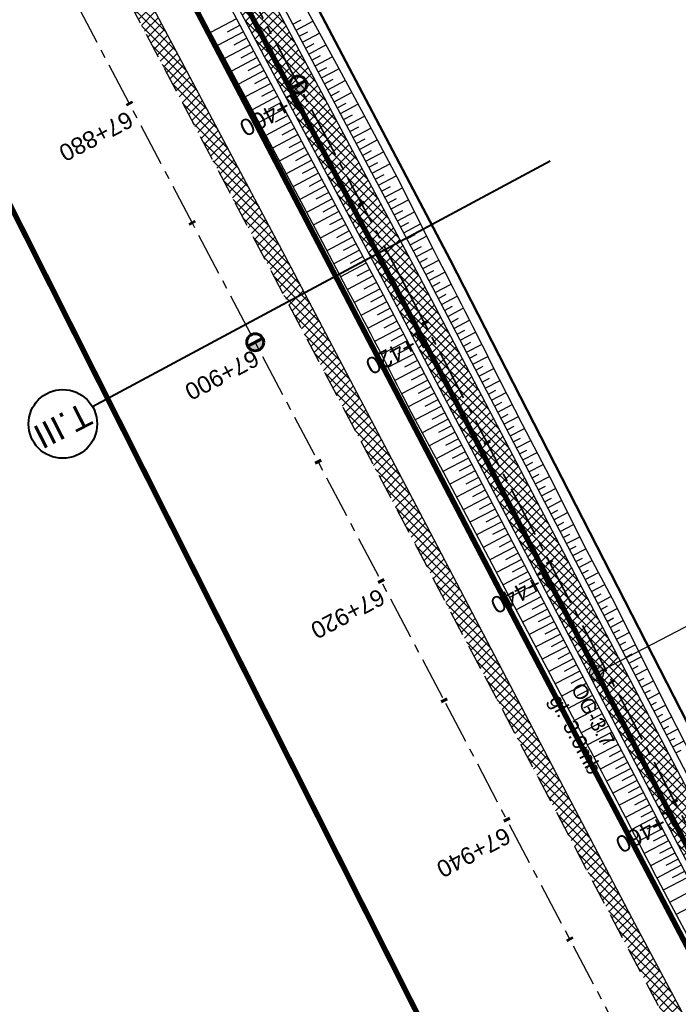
# Model space of a CAD drawing. Header units: metres. Extents: x 7529615 to 7533751, y 5721195 to 5727898.
# Tile 106 of 138: x 7530351 to 7530400, y 5726493 to 5726566. Entities that reach past the tile are written whole.
import ezdxf
from ezdxf.enums import TextEntityAlignment as Align

# ---------------------------------------------------------------- set-up
doc = ezdxf.new("R2010")
doc.units = ezdxf.units.M
for name, pattern in [('CENTER', [50.8, 31.75, -6.35, 6.35, -6.35]), ('CENTER2', [28.575, 19.05, -3.175, 3.175, -3.175]), ('HIDDEN', [9.525, 6.35, -3.175])]:
    doc.linetypes.add(name, pattern=pattern)
for name, color, linetype in [('C-DROGI-SYTUACJA-ETYKIETY', 7, 'Continuous'), ('D-hatch-pobocza', 131, 'Continuous'), ('D-otw-geotechniczne', 4, 'Continuous'), ('D-pobocza', 60, 'Continuous'), ('D-rowy', 160, 'Continuous'), ('D-skarpa', 2, 'Continuous'), ('D-skarpa-kreskowanie', 2, 'Continuous')]:
    doc.layers.add(name, color=color, linetype=linetype)
for name, color, linetype, lineweight, true_color in [('D-hatch-ciag-pieszo-rowerowy', 7, 'Continuous', 13, 0xff9f80), ('D-linia-podzialowa-ZRID', 7, 'Continuous', 50, 0x40ff00), ('D-typowe', 7, 'Continuous', 40, 0x0061c2)]:
    doc.layers.add(name, color=color, linetype=linetype, lineweight=lineweight, true_color=true_color)
for name, color, linetype, lineweight in [('D-krawędzie', 3, 'Continuous', 30), ('D-obrzeża', 2, 'Continuous', 30), ('D-otw-geotechniczne-opis', 7, 'Continuous', 30), ('D-oś', 2, 'CENTER', 30), ('D-pas-drogowy', 7, 'HIDDEN', 50)]:
    doc.layers.add(name, color=color, linetype=linetype, lineweight=lineweight)
doc.layers.add('poprzeczki', color=7, linetype='Continuous', true_color=0x0000c7)
doc.styles.add('ARIAL', font='arial.ttf', dxfattribs={"height": 1})
doc.styles.get("Standard").update_dxf_attribs({"font": 'arial.ttf'})
pattern_1 = [(45, (0, 0), (-0.33675960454, 0.33675960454), []), (135, (0, 0), (-0.33675960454, -0.33675960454), [])]

# ---------------------------------------------------------------- blocks, each defined once
blk = doc.blocks.new('kilometraz')
at = {"linetype": 'ByBlock', "lineweight": -2}
blk.add_hatch(color=0, dxfattribs=at).paths.add_polyline_path([(0, -0.28125, 0.41421356), (0.28125, 0, 0.41421356), (0, 0.28125)])
at = {"color": 0, "linetype": 'ByBlock', "lineweight": -2}
blk.add_line((0, 0.28125), (0, -0.28125), dxfattribs=at)
blk.add_circle((0, 0), 0.28125, dxfattribs=at)
blk = doc.blocks.new('AeccTickLine')
at = {"color": 0, "linetype": 'ByBlock', "lineweight": -2}
blk.add_line((0, 1), (0, -1), dxfattribs=at)
blk = doc.blocks.new('otwor')
at = {"layer": 'D-otw-geotechniczne', "lineweight": 25}
h = blk.add_hatch(color=256, dxfattribs=at)
edge = h.paths.add_edge_path()
edge.add_arc((0, 0), 1.16, 0, 360)
blk.add_circle((0, 0), 1.16, dxfattribs=at)

msp = doc.modelspace()

# ---------------------------------------------------------------- hatches: boundary and pattern name
at = {"layer": 'D-hatch-ciag-pieszo-rowerowy'}
h = msp.add_hatch(dxfattribs=at)
h.set_pattern_fill('ANSI37', color=256, scale=0.15, style=0)
h.set_pattern_definition(pattern_1)
h.paths.add_polyline_path([(7530324.387, 5726654.066), (7530322.193, 5726652.869), (7530338.815, 5726621.306), (7530355.736, 5726588.901), (7530368.841, 5726564.244), (7530371.746, 5726564.106), (7530357.948, 5726590.066), (7530341.029, 5726622.467)])
h = msp.add_hatch(dxfattribs=at)
h.set_pattern_fill('ANSI37', color=256, scale=0.15, style=0)
h.set_pattern_definition(pattern_1)
h.paths.add_polyline_path([(7530404.057, 5726502.584), (7530380.911, 5726546.861), (7530371.746, 5726564.106), (7530368.841, 5726564.244), (7530378.7, 5726545.696), (7530401.842, 5726501.425), (7530423.333, 5726460.444), (7530443.712, 5726421.565), (7530466.681, 5726377.574), (7530482.337, 5726347.963), (7530485.291, 5726347.724), (7530468.894, 5726378.737), (7530445.927, 5726422.724), (7530425.547, 5726461.605)])
at = {"layer": 'D-hatch-pobocza'}
h = msp.add_hatch(dxfattribs=at)
h.set_pattern_fill('ANSI37', color=256, scale=0.15, style=0)
h.set_pattern_definition(pattern_1)
h.paths.add_polyline_path([(7530484.05, 5726334.34), (7530471.92, 5726357.11), (7530458.95, 5726381.07), (7530447.57, 5726403.23), (7530435.55, 5726425.46), (7530424.34, 5726446.96), (7530408.22, 5726477.68), (7530396.72, 5726499.26), (7530381.74, 5726527.87), (7530371.44, 5726547.5), (7530359.58, 5726569.81), (7530349.42, 5726588.72), (7530332.29, 5726621.37), (7530323.72, 5726638.05), (7530306.54, 5726670.82), (7530298.56, 5726686.33), (7530287.26, 5726707.54), (7530284.291, 5726713.261), (7530282.67, 5726712.404), (7530284.501, 5726708.94), (7530291.376, 5726695.94), (7530296.046, 5726687.107), (7530304.464, 5726671.187), (7530316.604, 5726648.181), (7530333.058, 5726617.014), (7530350.004, 5726585.006), (7530367.258, 5726552.316), (7530385.763, 5726517.235), (7530404.054, 5726482.546), (7530421.087, 5726450.182), (7530442.442, 5726409.661), (7530463.421, 5726369.85), (7530489.269, 5726320.828), (7530506.412, 5726288.291), (7530524.315, 5726254.784), (7530540.549, 5726224.891), (7530548.273, 5726210.669), (7530551.697, 5726207.035), (7530543.21, 5726222.9), (7530538.34, 5726232.11), (7530533.7, 5726240.35), (7530511.95, 5726280.97), (7530499.24, 5726305.31)])

# ---------------------------------------------------------------- linework, layer by layer
at = {"layer": 'D-krawędzie', "linetype": 'HIDDEN', "ltscale": 0.3}
msp.add_lwpolyline([(7530333.058, 5726617.014), (7530350.004, 5726585.006), (7530367.258, 5726552.316), (7530385.763, 5726517.235), (7530404.054, 5726482.546), (7530421.087, 5726450.182), (7530442.442, 5726409.661), (7530463.421, 5726369.85), (7530489.269, 5726320.828), (7530506.412, 5726288.291), (7530524.315, 5726254.784), (7530540.549, 5726224.891), (7530548.24, 5726210.73)], dxfattribs=at)
at = {"layer": 'D-linia-podzialowa-ZRID', "color": 12, "ltscale": 15, "true_color": 0xc70000}
msp.add_lwpolyline([(7530343.244, 5726623.649), (7530360.23, 5726591.747), (7530383.209, 5726548.059), (7530406.018, 5726503.606), (7530427.465, 5726462.62), (7530447.928, 5726424.388), (7530471.127, 5726379.921), (7530490.501, 5726343.033), (7530509.499, 5726306.733), (7530529.89, 5726267.244), (7530543.852, 5726238.99), (7530554.809, 5726218.944), (7530559.027, 5726212.223), (7530563.061, 5726206.41), (7530566.934, 5726200.464), (7530569.771, 5726194.902), (7530571.473, 5726191.282), (7530572.839, 5726188.025), (7530575.295, 5726182.035), (7530579.737, 5726173.306), (7530583.3, 5726167.41), (7530583.3, 5726167.41), (7530583.3, 5726167.41)], dxfattribs=at)
at = {"layer": 'D-obrzeża'}
for points in [[(7530341.029, 5726622.467), (7530357.948, 5726590.066), (7530380.911, 5726546.861), (7530404.057, 5726502.584), (7530425.547, 5726461.605), (7530445.927, 5726422.724), (7530468.894, 5726378.737), (7530488.366, 5726341.909), (7530507.524, 5726305.704), (7530528.099, 5726266.319), (7530543.028, 5726237.223), (7530553.837, 5726217.27, 0.020438), (7530555.511, 5726214.462), (7530563.158, 5726202.745, -0.024166), (7530565.111, 5726199.411), (7530568.325, 5726193.262, -0.021495), (7530570.15, 5726189.371), (7530573.016, 5726182.508, 0.022535), (7530574.938, 5726178.434), (7530582.467, 5726164.173, 0.144123), (7530586.407, 5726160.127), (7530591.402, 5726157.316, -0.143266), (7530593.364, 5726155.308), (7530594.228, 5726153.684)], [(7530338.815, 5726621.306), (7530355.736, 5726588.901), (7530378.7, 5726545.696), (7530401.842, 5726501.425), (7530423.333, 5726460.444), (7530443.712, 5726421.565), (7530466.681, 5726377.574), (7530486.156, 5726340.739), (7530505.312, 5726304.54), (7530525.878, 5726265.169), (7530540.816, 5726236.057), (7530551.688, 5726215.99, 0.020438), (7530553.361, 5726213.182), (7530560.998, 5726201.48, -0.024166), (7530562.951, 5726198.146), (7530566.06, 5726192.199, -0.021495), (7530567.884, 5726188.309), (7530570.753, 5726181.44, 0.022535), (7530572.675, 5726177.366), (7530580.714, 5726162.138, 0.101584), (7530584.546, 5726157.479), (7530584.686, 5726157.365, -0.100735), (7530588.495, 5726152.75), (7530588.874, 5726152.037)]]:
    msp.add_lwpolyline(points, format="xyb", dxfattribs=at)
at = {"layer": 'D-otw-geotechniczne-opis', "linetype": 'Continuous'}
msp.add_line((7530394.072, 5726517.432), (7530420.659, 5726531.329), dxfattribs=at)
at = {"layer": 'D-oś', "ltscale": 0.1}
msp.add_lwpolyline([(7530594.845, 5726110.895), (7530540.21, 5726214.45), (7530503.32, 5726286.651), (7530486.173, 5726319.196), (7530460.325, 5726368.218), (7530439.346, 5726408.03), (7530417.989, 5726448.552), (7530400.958, 5726480.914), (7530382.667, 5726515.602), (7530364.162, 5726550.682), (7530346.91, 5726583.371), (7530329.964, 5726615.378), (7530313.508, 5726646.548)], dxfattribs=at)
at = {"layer": 'D-oś', "linetype": 'CENTER2', "lineweight": 35, "ltscale": 0.2}
msp.add_lwpolyline([(7530339.922, 5726621.886), (7530356.842, 5726589.483), (7530379.806, 5726546.279), (7530402.949, 5726502.005), (7530424.44, 5726461.025), (7530444.82, 5726422.144), (7530467.787, 5726378.156), (7530487.261, 5726341.324)], dxfattribs=at)
at = {"layer": 'D-pas-drogowy', "ltscale": 0.2, "flags": 128}
msp.add_lwpolyline([(7531633.019, 5724182.834, 0.4, 0.4, 0), (7531617.559, 5724211.608, 0.4, 0.4, 0), (7531566.784, 5724302.736, 0.4, 0.4, 0), (7531538.419, 5724356.47, 0.4, 0.4, 0), (7531526.32, 5724379.39, 0.4, 0.4, 0), (7531516.102, 5724393.607, 0.4, 0.4, 0.001485), (7531513.78, 5724396.838, 0.4, 0.4, 0), (7531501.87, 5724413.41, 0.4, 0.4, 0), (7531474.926, 5724464.508, 0.4, 0.4, 0), (7531446.2, 5724518.992, 0.4, 0.4, 0), (7531424.962, 5724559.262, 0.4, 0.4, 0), (7531398.444, 5724609.566, 0.4, 0.4, 0), (7531379.647, 5724645.216, 0.4, 0.4, 0), (7531365.23, 5724672.56, 0.4, 0.4, 0), (7531341.306, 5724717.915, 0.4, 0.4, 0), (7531312.9, 5724771.789, 0.4, 0.4, 0), (7531292.591, 5724810.307, 0.4, 0.4, 0), (7531259.392, 5724873.271, 0.4, 0.4, 0), (7531233.74, 5724921.923, 0.4, 0.4, 0), (7531203.073, 5724980.092, 0.4, 0.4, 0), (7531173.471, 5725036.225, 0.4, 0.4, 0), (7531168.27, 5725046.09, 0.4, 0.4, 0), (7531172.29, 5725062.58, 0.4, 0.4, 0), (7531166.31, 5725074.58, 0.4, 0.4, 0), (7531150.32, 5725079.6, 0.4, 0.4, 0), (7531141.5, 5725096.43, 0.4, 0.4, 0), (7531109.312, 5725157.814, 0.4, 0.4, 0), (7531086.641, 5725201.048, 0.4, 0.4, 0), (7531059.198, 5725253.384, 0.4, 0.4, 0), (7531028.207, 5725312.489, 0.4, 0.4, 0), (7530999.105, 5725367.99, 0.4, 0.4, 0), (7530956.248, 5725449.725, 0.4, 0.4, 0), (7530924.398, 5725510.464, 0.4, 0.4, 0), (7530897.51, 5725561.74, 0.4, 0.4, 0), (7530894.46, 5725566.14, 0.4, 0.4, 0), (7530892.16, 5725570.49, 0.4, 0.4, 0), (7530869.363, 5725613.307, 0.4, 0.4, 0), (7530861.694, 5725627.705, 0.4, 0.4, 0), (7530852.74, 5725644.52, 0.4, 0.4, 0), (7530831.51, 5725684.2, 0.4, 0.4, 0), (7530811.13, 5725722.52, 0.4, 0.4, 0), (7530792.348, 5725757.941, 0.4, 0.4, 0), (7530768.03, 5725803.8, 0.4, 0.4, 0), (7530748.769, 5725840.179, 0.4, 0.4, 0), (7530727.7, 5725879.97, 0.4, 0.4, 0), (7530712.098, 5725909.545, 0.4, 0.4, 0), (7530693.644, 5725944.645, 0.4, 0.4, 0), (7530665.702, 5725997.539, 0.4, 0.4, 0), (7530641.76, 5726042.88, 0.4, 0.4, 0), (7530616.5, 5726091.48, 0.4, 0.4, 0), (7530604.628, 5726114.32, 0.4, 0.4, -0.007763), (7530602.5, 5726118.43, 0.4, 0.4, 0), (7530603.992, 5726123.395, 0.4, 0.4, 0), (7530606.53, 5726131.84, 0.4, 0.4, 0), (7530603.27, 5726136.83, 0.4, 0.4, 0), (7530593.776, 5726151.369, 0.4, 0.4, 0), (7530590.203, 5726156.84, 0.4, 0.4, 0), (7530583.3, 5726167.41, 0.4, 0.4, 0), (7530580.578, 5726170.428, 0.4, 0.4, 0), (7530575.85, 5726175.67, 0.4, 0.4, 0), (7530569.01, 5726186.66, 0.4, 0.4, 0), (7530562.555, 5726199.189, 0.4, 0.4, 0), (7530555.67, 5726211.39, 0.4, 0.4, 0), (7530548.29, 5726224.23, 0.4, 0.4, 0), (7530540.58, 5726237.71, 0.4, 0.4, 0), (7530532.68, 5726252.65, 0.4, 0.4, 0), (7530524.06, 5726269.35, 0.4, 0.4, 0), (7530502.82, 5726309.91, 0.4, 0.4, 0), (7530488.83, 5726336.63, 0.4, 0.4, 0), (7530466.03, 5726380.16, 0.4, 0.4, 0), (7530438.47, 5726432.77, 0.4, 0.4, 0), (7530424.53, 5726459.09, 0.4, 0.4, 0), (7530401.63, 5726502.97, 0.4, 0.4, 0), (7530383.38, 5726538.06, 0.4, 0.4, 0), (7530353.97, 5726593.52, 0.4, 0.4, 0), (7530338.47, 5726622.74, 0.4, 0.4, 0), (7530322.01, 5726653.88, 0.4, 0.4, 0), (7530297.54, 5726700.33, 0.4, 0.4, 0), (7530287.38, 5726719.6, 0.4, 0.4, 0), (7530285.95, 5726722.316, 0.4, 0.4, 0), (7530280.26, 5726733.12, 0.4, 0.4, 0), (7530266.73, 5726758.74, 0.4, 0.4, 0), (7530260.42, 5726770.47, 0.4, 0.4, 0), (7530253.25, 5726783.82, 0.4, 0.4, 0), (7530244.95, 5726799.33, 0.4, 0.4, 0), (7530239.39, 5726808.49, 0.4, 0.4, 0), (7530238.29, 5726807.9, 0.4, 0.4, 0), (7530218.11, 5726850.67, 0.4, 0.4, 0), (7530175.907, 5726928.168, 0.4, 0.4, 0), (7530096.68, 5727076.15, 0.4, 0.4, 0), (7530094.68, 5727079.89, 0.4, 0.4, 0), (7530064.597, 5727135.523, 0.4, 0.4, 0), (7530046.731, 5727168.892, 0.4, 0.4, 0), (7530025.803, 5727208.461, 0.4, 0.4, 0), (7530012.847, 5727232.979, 0.4, 0.4, 0), (7529994.15, 5727268.45, 0.4, 0.4, 0), (7529981.671, 5727291.93, 0.4, 0.4, 0), (7529949.89, 5727351.73, 0.4, 0.4, 0), (7529924.75, 5727399.03, 0.4, 0.4, 0), (7529915.516, 5727417.1, 0.4, 0.4, 0), (7529885.83, 5727475.19, 0.4, 0.4, 0), (7529862.56, 5727519.97, 0.4, 0.4, 0), (7529852.985, 5727538.191, 0.4, 0.4, 0), (7529836.513, 5727569.511, 0.4, 0.4, 0), (7529815.369, 5727609.141, 0.4, 0.4, 0), (7529792.795, 5727651.247, 0.4, 0.4, 0), (7529774.199, 5727685.858, 0.4, 0.4, 0), (7529746.966, 5727736.059, 0.4, 0.4, 0), (7529733.92, 5727757.62, 0.4, 0.4, 0), (7529708.607, 5727806.389, 0.4, 0.4, 0), (7529688.492, 5727796.345, 0.4, 0.4, 0), (7529723.55, 5727729.88, 0.4, 0.4, 0), (7529725.42, 5727730.2, 0.4, 0.4, 0), (7529735.38, 5727711.28, 0.4, 0.4, 0), (7529739.21, 5727707.77, 0.4, 0.4, 0), (7529753.31, 5727681.13, 0.4, 0.4, 0), (7529755.178, 5727682.114, 0.4, 0.4, 0), (7529792.102, 5727611.923, 0.4, 0.4, 0), (7529811.741, 5727574.662, 0.4, 0.4, 0), (7529835.194, 5727530.193, 0.4, 0.4, 0), (7529857.56, 5727487.787, 0.4, 0.4, 0), (7529875.155, 5727454.426, 0.4, 0.4, 0), (7529890.63, 5727425.131, 0.4, 0.4, 0), (7529900.671, 5727406.159, 0.4, 0.4, 0), (7529953.284, 5727306.747, 0.4, 0.4, 0), (7529983.208, 5727250.207, 0.4, 0.4, 0), (7530015.379, 5727189.42, 0.4, 0.4, 0), (7530062.319, 5727099.625, 0.4, 0.4, 0), (7530100.06, 5727027.16, 0.4, 0.4, 0), (7530105.06, 5727018.32, 0.4, 0.4, 0), (7530143.175, 5726945.066, 0.4, 0.4, 0), (7530170.547, 5726892.961, 0.4, 0.4, 0), (7530195.92, 5726850.75, 0.4, 0.4, 0), (7530194.71, 5726849.15, 0.4, 0.4, 0), (7530197.22, 5726845.06, 0.4, 0.4, 0), (7530254.03, 5726738.21, 0.4, 0.4, 0), (7530261.371, 5726724.163, 0.4, 0.4, 0), (7530281.54, 5726685.57, 0.4, 0.4, 0), (7530289.214, 5726671.967, 0.4, 0.4, 0), (7530300.51, 5726651.778, 0.4, 0.4, 0), (7530303.939, 5726645.168, 0.4, 0.4, 0), (7530334.708, 5726583.665, 0.4, 0.4, 0), (7530397.759, 5726458.5, 0.4, 0.4, 0), (7530450.41, 5726357.28, 0.4, 0.4, 0), (7530482.4, 5726303.41, 0.4, 0.4, 0), (7530483.688, 5726301.003, 0.4, 0.4, 0), (7530491.35, 5726283.94, 0.4, 0.4, 0), (7530512.67, 5726243.78, 0.4, 0.4, 0), (7530529.43, 5726209.46, 0.4, 0.4, 0), (7530571.29, 5726130.56, 0.4, 0.4, 0), (7530581.28, 5726107.21, 0.4, 0.4, 0), (7530591.16, 5726088.44, 0.4, 0.4, 0), (7530597.42, 5726080.68, 0.4, 0.4, 0), (7530607.21, 5726063.51, 0.4, 0.4, 0), (7530610.82, 5726061.93, 0.4, 0.4, 0), (7530634.935, 5726016.147, 0.4, 0.4, 0), (7530642.914, 5726001.078, 0.4, 0.4, 0), (7530695.12, 5725902.09, 0.4, 0.4, 0), (7530708.718, 5725876.303, 0.4, 0.4, 0), (7530755.54, 5725787.51, 0.4, 0.4, 0), (7530802.56, 5725694.925, 0.4, 0.4, 0), (7530840.085, 5725624.059, 0.4, 0.4, 0), (7530865.243, 5725577.494, 0.4, 0.4, 0), (7530914.557, 5725484.684, 0.4, 0.4, 0), (7530964.182, 5725390.836, 0.4, 0.4, 0), (7531008.007, 5725307.954, 0.4, 0.4, 0), (7531059.253, 5725211.041, 0.4, 0.4, 0), (7531127.66, 5725081.67, 0.4, 0.4, 0), (7531345.12, 5724669.94, 0.4, 0.4, 0), (7531388.464, 5724586.93, 0.4, 0.4, 0), (7531412.35, 5724541.183, 0.4, 0.4, 0), (7531482.09, 5724407.62, 0.4, 0.4, 0), (7531504.02, 5724366.79, 0.4, 0.4, 0), (7531519.374, 5724337.52, 0.4, 0.4, 0), (7531563.749, 5724252.932, 0.4, 0.4, 0), (7531602.175, 5724179.681, 0.4, 0.4, 0), (7531619.177, 5724147.204, 0.4, 0.4, 0), (7531625.038, 5724135.635, 0.4, 0.4, 0), (7531656.796, 5724073.316, 0.4, 0.4, 0), (7531675.12, 5724037.36, 0.4, 0.4, 0), (7531682.71, 5724022.92, 0.4, 0.4, 0), (7531705.565, 5723979.811, 0.4, 0.4, 0), (7531736.606, 5723921.262, 0.4, 0.4, 0), (7531750.46, 5723895.13, 0.4, 0.4, 0), (7531740.77, 5723886.56, 0.4, 0.4, 0), (7531732.86, 5723885, 0.4, 0.4, 0), (7531722.18, 5723887.77, 0.4, 0.4, 0), (7531729.87, 5723862.17, 0.4, 0.4, 0), (7531742.92, 5723861.93, 0.4, 0.4, 0), (7531763.71, 5723859.52, 0.4, 0.4, 0), (7531768.42, 5723854.12, 0.4, 0.4, 0), (7531787.42, 5723817.97, 0.4, 0.4, 0), (7531795.57, 5723809.82, 0.4, 0.4, 0), (7531816.347, 5723819.85, 0.4, 0.4, 0), (7531816.347, 5723819.85, 0.4, 0.4, 0), (7531805.06, 5723843.23, 0.4, 0.4, 0), (7531803.61, 5723886.23, 0.4, 0.4, 0), (7531803.61, 5723886.23, 0.4, 0.4, 0), (7531780.08, 5723929.25, 0.4, 0.4, 0), (7531758.69, 5723936.76, 0.4, 0.4, 0), (7531749.359, 5723946.412, 0.4, 0.4, 0), (7531742.71, 5723953.29, 0.4, 0.4, 0), (7531735.177, 5723967.878, 0.4, 0.4, 0), (7531722.37, 5723992.68, 0.4, 0.4, 0), (7531705.042, 5724030.886, 0.4, 0.4, 0), (7531699.47, 5724043.17, 0.4, 0.4, 0), (7531692.69, 5724058.11, 0.4, 0.4, 0), (7531679.672, 5724084.017, 0.4, 0.4, 0), (7531674.55, 5724094.21, 0.4, 0.4, 0), (7531666.633, 5724114.003, 0.4, 0.4, 0), (7531649, 5724153.82, 0.4, 0.4, 0), (7531641.49, 5724149.34, 0.4, 0.4, 0), (7531626.04, 5724179.34, 0.4, 0.4, 0), (7531633.03, 5724182.84, 0, 0, 0)], format="xyseb", dxfattribs=at)
at = {"layer": 'D-pobocza'}
for points in [[(7530324.032, 5726655.814), (7530341.472, 5726622.699), (7530358.39, 5726590.299), (7530381.354, 5726547.095), (7530404.5, 5726502.816), (7530425.99, 5726461.837), (7530446.37, 5726422.955), (7530469.336, 5726378.97), (7530488.808, 5726342.142), (7530507.967, 5726305.936), (7530528.543, 5726266.549), (7530543.47, 5726237.456), (7530554.277, 5726217.509, 0.020438), (7530555.929, 5726214.736), (7530563.577, 5726203.019, -0.024166), (7530565.554, 5726199.643), (7530568.768, 5726193.493, -0.021495), (7530570.611, 5726189.564), (7530573.478, 5726182.701, 0.022535), (7530575.38, 5726178.667), (7530582.909, 5726164.407)], [(7530320.936, 5726654.183), (7530338.372, 5726621.074), (7530355.294, 5726588.668), (7530378.258, 5726545.463), (7530401.399, 5726501.193), (7530422.89, 5726460.212), (7530443.269, 5726421.333), (7530466.238, 5726377.342), (7530485.714, 5726340.506), (7530504.869, 5726304.308), (7530525.434, 5726264.939), (7530540.374, 5726235.824), (7530551.248, 5726215.751, 0.020438), (7530552.942, 5726212.908), (7530560.579, 5726201.207, -0.024166), (7530562.508, 5726197.914), (7530565.617, 5726191.967, -0.021495), (7530567.423, 5726188.116), (7530570.292, 5726181.248, 0.022535), (7530572.232, 5726177.133), (7530572.779, 5726176.098)]]:
    msp.add_lwpolyline(points, format="xyb", dxfattribs=at)
msp.add_lwpolyline([(7530548.273, 5726210.669), (7530551.697, 5726207.035), (7530543.21, 5726222.9), (7530538.34, 5726232.11), (7530533.7, 5726240.35), (7530511.95, 5726280.97), (7530499.24, 5726305.31), (7530484.05, 5726334.34), (7530471.92, 5726357.11), (7530458.95, 5726381.07), (7530447.57, 5726403.23), (7530435.55, 5726425.46), (7530424.34, 5726446.96), (7530408.22, 5726477.68), (7530396.72, 5726499.26), (7530381.74, 5726527.87), (7530371.44, 5726547.5), (7530359.58, 5726569.81), (7530349.42, 5726588.72), (7530332.29, 5726621.37)], dxfattribs=at)
at = {"layer": 'D-rowy', "linetype": 'HIDDEN', "ltscale": 0.1, "const_width": 0.4, "flags": 128}
msp.add_lwpolyline([(7530551.499, 5726212.267), (7530543.597, 5726226.236), (7530531.122, 5726249.92), (7530513.079, 5726284.072), (7530493.258, 5726321.227), (7530474.307, 5726357.907), (7530450.222, 5726402.72), (7530429.968, 5726441.454), (7530407.859, 5726483.738), (7530388.275, 5726520.931), (7530367.428, 5726560.809), (7530342.591, 5726608.109), (7530323.482, 5726644.276), (7530301.727, 5726686.325), (7530278.863, 5726729.805), (7530276.238, 5726736.773), (7530276.238, 5726736.773)], dxfattribs=at)
at = {"layer": 'D-skarpa', "linetype": 'Continuous'}
for points in [[(7530363.749, 5726568.011), (7530366.149, 5726563.624), (7530368.512, 5726559.218), (7530373.201, 5726550.385), (7530375.539, 5726545.965, -0.003995), (7530380.143, 5726537.119), (7530382.5, 5726532.709), (7530384.855, 5726528.298), (7530391.854, 5726515.031, -0.00276), (7530398.81, 5726501.741), (7530399.595, 5726500.251), (7530401.16, 5726497.322), (7530402.879, 5726494.106), (7530404.414, 5726493.383), (7530409.036, 5726484.515)], [(7530372.387, 5726566.94), (7530374.785, 5726562.552), (7530377.157, 5726558.15), (7530379.512, 5726553.739), (7530381.741, 5726549.262, -0.003569), (7530386.297, 5726540.336), (7530388.57, 5726535.882), (7530390.877, 5726531.446), (7530393.109, 5726526.971), (7530395.443, 5726522.549), (7530397.681, 5726518.077, 0.0084), (7530404.581, 5726504.758), (7530405.352, 5726503.261), (7530406.873, 5726500.318), (7530408.497, 5726497.052, 0.03166), (7530413.861, 5726487.045, -0.009739)]]:
    msp.add_lwpolyline(points, format="xyb", dxfattribs=at)
at = {"layer": 'D-skarpa-kreskowanie', "linetype": 'Continuous'}
for p, q in [((7530367.382, 5726565.924, 107.866), (7530365.452, 5726564.898, 106.409)), ((7530367.639, 5726565.441, 107.864), (7530366.677, 5726564.93, 107.138)), ((7530371.564, 5726565.514, 107.989), (7530372.184, 5726565.844, 107.52)), ((7530371.798, 5726565.073, 107.987), (7530373.045, 5726565.736, 107.046)), ((7530367.895, 5726564.959, 107.863), (7530365.977, 5726563.939, 106.414)), ((7530372.033, 5726564.631, 107.986), (7530372.659, 5726564.964, 107.513)), ((7530372.268, 5726564.19, 107.984), (7530373.525, 5726564.858, 107.035)), ((7530368.405, 5726563.999, 107.859), (7530366.493, 5726562.983, 106.416)), ((7530368.15, 5726564.479, 107.861), (7530367.193, 5726563.97, 107.138)), ((7530372.502, 5726563.748, 107.983), (7530373.133, 5726564.084, 107.506)), ((7530372.737, 5726563.307, 107.981), (7530374.004, 5726563.98, 107.024)), ((7530368.659, 5726563.521, 107.858), (7530367.704, 5726563.014, 107.136)), ((7530368.913, 5726563.043, 107.856), (7530367.004, 5726562.029, 106.415)), ((7530369.167, 5726562.566, 107.854), (7530368.213, 5726562.059, 107.134)), ((7530372.972, 5726562.865, 107.98), (7530373.608, 5726563.203, 107.499)), ((7530373.206, 5726562.424, 107.978), (7530374.484, 5726563.103, 107.014)), ((7530369.421, 5726562.089, 107.853), (7530367.515, 5726561.076, 106.414)), ((7530373.441, 5726561.982, 107.977), (7530374.082, 5726562.323, 107.492)), ((7530373.676, 5726561.541, 107.975), (7530374.961, 5726562.224, 107.004)), ((7530369.927, 5726561.136, 107.849), (7530368.025, 5726560.125, 106.413)), ((7530369.674, 5726561.613, 107.851), (7530368.722, 5726561.107, 107.132)), ((7530373.91, 5726561.099, 107.974), (7530374.554, 5726561.442, 107.487)), ((7530374.145, 5726560.658, 107.972), (7530375.436, 5726561.344, 106.997)), ((7530370.18, 5726560.661, 107.848), (7530369.229, 5726560.156, 107.13)), ((7530374.38, 5726560.216, 107.97), (7530375.026, 5726560.56, 107.482)), ((7530374.614, 5726559.775, 107.969), (7530375.91, 5726560.463, 106.99)), ((7530370.432, 5726560.185, 107.846), (7530368.534, 5726559.176, 106.412)), ((7530370.685, 5726559.711, 107.844), (7530369.735, 5726559.206, 107.128)), ((7530374.849, 5726559.333, 107.967), (7530375.498, 5726559.678, 107.477)), ((7530375.084, 5726558.892, 107.966), (7530376.384, 5726559.583, 106.984)), ((7530370.937, 5726559.236, 107.843), (7530369.038, 5726558.226, 106.409)), ((7530371.442, 5726558.286, 107.839), (7530369.542, 5726557.277, 106.405)), ((7530371.189, 5726558.761, 107.841), (7530370.24, 5726558.256, 107.124)), ((7530375.318, 5726558.45, 107.964), (7530375.97, 5726558.797, 107.472)), ((7530375.553, 5726558.009, 107.963), (7530376.859, 5726558.703, 106.977)), ((7530371.694, 5726557.811, 107.838), (7530370.744, 5726557.307, 107.121)), ((7530375.788, 5726557.567, 107.961), (7530376.442, 5726557.915, 107.467)), ((7530376.022, 5726557.126, 107.96), (7530377.332, 5726557.822, 106.971)), ((7530371.946, 5726557.336, 107.836), (7530370.046, 5726556.327, 106.401)), ((7530372.199, 5726556.861, 107.834), (7530371.249, 5726556.356, 107.117)), ((7530376.257, 5726556.684, 107.958), (7530376.912, 5726557.032, 107.463)), ((7530376.492, 5726556.243, 107.957), (7530377.803, 5726556.94, 106.966)), ((7530372.451, 5726556.386, 107.833), (7530370.551, 5726555.376, 106.398)), ((7530376.726, 5726555.801, 107.955), (7530377.382, 5726556.15, 107.46)), ((7530376.961, 5726555.36, 107.954), (7530378.274, 5726556.058, 106.962)), ((7530372.957, 5726555.436, 107.83), (7530371.056, 5726554.426, 106.394)), ((7530372.704, 5726555.911, 107.831), (7530371.754, 5726555.406, 107.114)), ((7530377.196, 5726554.918, 107.952), (7530377.853, 5726555.267, 107.456)), ((7530373.462, 5726554.486, 107.826), (7530371.56, 5726553.475, 106.391)), ((7530373.209, 5726554.961, 107.828), (7530372.259, 5726554.456, 107.11)), ((7530377.43, 5726554.477, 107.95), (7530378.745, 5726555.175, 106.958)), ((7530373.714, 5726554.01, 107.825), (7530372.764, 5726553.505, 107.107)), ((7530377.665, 5726554.035, 107.949), (7530378.323, 5726554.385, 107.452)), ((7530377.9, 5726553.594, 107.947), (7530379.216, 5726554.293, 106.953)), ((7530373.967, 5726553.535, 107.823), (7530372.065, 5726552.524, 106.387)), ((7530374.22, 5726553.059, 107.821), (7530373.269, 5726552.554, 107.103)), ((7530378.134, 5726553.152, 107.946), (7530378.793, 5726553.502, 107.449)), ((7530378.369, 5726552.711, 107.944), (7530379.678, 5726553.406, 106.956)), ((7530374.473, 5726552.584, 107.82), (7530372.57, 5726551.573, 106.383)), ((7530378.604, 5726552.269, 107.943), (7530379.252, 5726552.614, 107.453)), ((7530378.838, 5726551.828, 107.941), (7530380.124, 5726552.511, 106.971)), ((7530374.978, 5726551.633, 107.816), (7530373.075, 5726550.621, 106.38)), ((7530374.725, 5726552.108, 107.818), (7530373.774, 5726551.603, 107.1)), ((7530379.073, 5726551.386, 107.94), (7530379.71, 5726551.724, 107.459)), ((7530379.308, 5726550.945, 107.938), (7530380.569, 5726551.615, 106.985)), ((7530375.231, 5726551.157, 107.815), (7530374.279, 5726550.651, 107.096)), ((7530379.542, 5726550.503, 107.937), (7530380.167, 5726550.835, 107.465)), ((7530375.484, 5726550.681, 107.813), (7530373.579, 5726549.669, 106.375)), ((7530375.737, 5726550.205, 107.811), (7530374.784, 5726549.699, 107.092)), ((7530379.777, 5726550.061, 107.935), (7530381.015, 5726550.72, 107)), ((7530375.99, 5726549.729, 107.81), (7530374.084, 5726548.716, 106.37)), ((7530380.012, 5726549.62, 107.934), (7530380.625, 5726549.946, 107.47)), ((7530380.246, 5726549.178, 107.932), (7530381.461, 5726549.824, 107.015)), ((7530376.497, 5726548.776, 107.806), (7530374.588, 5726547.762, 106.366)), ((7530376.243, 5726549.252, 107.808), (7530375.29, 5726548.746, 107.088)), ((7530380.481, 5726548.737, 107.93), (7530381.083, 5726549.057, 107.476)), ((7530380.716, 5726548.295, 107.929), (7530381.912, 5726548.932, 107.025)), ((7530376.75, 5726548.299, 107.805), (7530375.796, 5726547.792, 107.084)), ((7530380.95, 5726547.854, 107.927), (7530381.546, 5726548.171, 107.477)), ((7530381.185, 5726547.412, 107.926), (7530382.372, 5726548.044, 107.029)), ((7530377.004, 5726547.822, 107.803), (7530375.094, 5726546.807, 106.361)), ((7530377.257, 5726547.344, 107.801), (7530376.302, 5726546.837, 107.08)), ((7530381.419, 5726546.97, 107.924), (7530382.012, 5726547.281, 107.478)), ((7530377.511, 5726546.867, 107.8), (7530375.599, 5726545.851, 106.356)), ((7530381.65, 5726546.527, 107.923), (7530382.832, 5726547.145, 107.034)), ((7530378.019, 5726545.911, 107.796), (7530376.105, 5726544.893, 106.351)), ((7530377.765, 5726546.389, 107.798), (7530376.809, 5726545.881, 107.076)), ((7530381.882, 5726546.084, 107.921), (7530382.471, 5726546.392, 107.478)), ((7530382.114, 5726545.641, 107.92), (7530383.286, 5726546.254, 107.038)), ((7530378.273, 5726545.432, 107.795), (7530377.312, 5726544.93, 107.071)), ((7530382.345, 5726545.198, 107.918), (7530382.929, 5726545.503, 107.479)), ((7530382.577, 5726544.755, 107.917), (7530383.739, 5726545.363, 107.042)), ((7530378.525, 5726544.952, 107.793), (7530376.6, 5726543.946, 106.345)), ((7530378.776, 5726544.471, 107.791), (7530377.813, 5726543.967, 107.067)), ((7530382.809, 5726544.312, 107.915), (7530383.387, 5726544.614, 107.48)), ((7530383.04, 5726543.869, 107.914), (7530384.193, 5726544.471, 107.046)), ((7530379.028, 5726543.99, 107.79), (7530377.099, 5726542.982, 106.339)), ((7530383.272, 5726543.426, 107.912), (7530383.846, 5726543.726, 107.48)), ((7530383.503, 5726542.982, 107.91), (7530384.647, 5726543.58, 107.05)), ((7530379.532, 5726543.025, 107.786), (7530377.6, 5726542.015, 106.333)), ((7530379.28, 5726543.508, 107.788), (7530378.315, 5726543.003, 107.062)), ((7530383.735, 5726542.539, 107.909), (7530384.304, 5726542.837, 107.481)), ((7530380.037, 5726542.059, 107.783), (7530378.101, 5726541.048, 106.327)), ((7530379.784, 5726542.542, 107.785), (7530378.817, 5726542.037, 107.057)), ((7530383.967, 5726542.096, 107.907), (7530385.1, 5726542.689, 107.055)), ((7530380.289, 5726541.576, 107.781), (7530379.321, 5726541.07, 107.053)), ((7530384.198, 5726541.653, 107.906), (7530384.763, 5726541.948, 107.481)), ((7530384.43, 5726541.21, 107.904), (7530385.554, 5726541.797, 107.059)), ((7530380.542, 5726541.092, 107.78), (7530378.605, 5726540.079, 106.322)), ((7530380.796, 5726540.608, 107.778), (7530379.826, 5726540.101, 107.049)), ((7530384.662, 5726540.767, 107.903), (7530385.221, 5726541.059, 107.482)), ((7530384.893, 5726540.324, 107.901), (7530386.007, 5726540.906, 107.063)), ((7530381.049, 5726540.123, 107.776), (7530379.109, 5726539.109, 106.317)), ((7530385.125, 5726539.881, 107.9), (7530385.679, 5726540.171, 107.482)), ((7530385.356, 5726539.438, 107.898), (7530386.461, 5726540.015, 107.067)), ((7530381.556, 5726539.153, 107.773), (7530379.613, 5726538.138, 106.312)), ((7530381.302, 5726539.638, 107.775), (7530380.332, 5726539.131, 107.044)), ((7530385.588, 5726538.994, 107.897), (7530386.138, 5726539.282, 107.483)), ((7530381.81, 5726538.668, 107.771), (7530380.838, 5726538.16, 107.04)), ((7530385.82, 5726538.551, 107.895), (7530386.916, 5726539.124, 107.071)), ((7530382.063, 5726538.182, 107.769), (7530380.119, 5726537.165, 106.306)), ((7530382.318, 5726537.696, 107.768), (7530381.347, 5726537.189, 107.038)), ((7530386.051, 5726538.108, 107.894), (7530386.597, 5726538.394, 107.483)), ((7530386.283, 5726537.665, 107.892), (7530387.37, 5726538.233, 107.074)), ((7530382.572, 5726537.21, 107.766), (7530380.635, 5726536.197, 106.309)), ((7530386.515, 5726537.222, 107.89), (7530387.056, 5726537.505, 107.483)), ((7530386.746, 5726536.779, 107.889), (7530387.824, 5726537.343, 107.078)), ((7530383.078, 5726536.241, 107.763), (7530381.15, 5726535.234, 106.313)), ((7530382.825, 5726536.725, 107.764), (7530381.859, 5726536.221, 107.038)), ((7530386.978, 5726536.336, 107.887), (7530387.515, 5726536.616, 107.484)), ((7530387.209, 5726535.893, 107.886), (7530388.279, 5726536.452, 107.081)), ((7530383.33, 5726535.76, 107.761), (7530382.368, 5726535.257, 107.038)), ((7530387.441, 5726535.45, 107.884), (7530387.974, 5726535.728, 107.484)), ((7530387.673, 5726535.006, 107.883), (7530388.736, 5726535.562, 107.083)), ((7530383.582, 5726535.278, 107.759), (7530381.663, 5726534.275, 106.316)), ((7530383.832, 5726534.798, 107.758), (7530382.875, 5726534.298, 107.038)), ((7530387.904, 5726534.563, 107.881), (7530388.435, 5726534.841, 107.482)), ((7530384.083, 5726534.318, 107.756), (7530382.173, 5726533.32, 106.319)), ((7530388.136, 5726534.12, 107.88), (7530389.197, 5726534.675, 107.081)), ((7530384.582, 5726533.364, 107.753), (7530382.681, 5726532.37, 106.323)), ((7530384.333, 5726533.841, 107.754), (7530383.38, 5726533.343, 107.038)), ((7530388.368, 5726533.677, 107.878), (7530388.898, 5726533.954, 107.479)), ((7530388.599, 5726533.234, 107.877), (7530389.659, 5726533.788, 107.08)), ((7530384.831, 5726532.888, 107.751), (7530383.882, 5726532.393, 107.038)), ((7530388.831, 5726532.791, 107.875), (7530389.36, 5726533.068, 107.477)), ((7530389.063, 5726532.348, 107.874), (7530390.12, 5726532.901, 107.078)), ((7530385.079, 5726532.413, 107.749), (7530383.186, 5726531.424, 106.325)), ((7530385.326, 5726531.94, 107.748), (7530384.382, 5726531.446, 107.037)), ((7530389.294, 5726531.905, 107.872), (7530389.823, 5726532.181, 107.475)), ((7530389.526, 5726531.462, 107.871), (7530390.582, 5726532.014, 107.076)), ((7530385.574, 5726531.467, 107.746), (7530383.689, 5726530.481, 106.328)), ((7530389.757, 5726531.018, 107.869), (7530390.285, 5726531.294, 107.472)), ((7530389.989, 5726530.575, 107.867), (7530391.038, 5726531.124, 107.079)), ((7530386.066, 5726530.524, 107.743), (7530384.19, 5726529.543, 106.331)), ((7530385.82, 5726530.995, 107.745), (7530384.88, 5726530.504, 107.037)), ((7530390.221, 5726530.132, 107.866), (7530390.741, 5726530.404, 107.475)), ((7530386.312, 5726530.055, 107.741), (7530385.375, 5726529.566, 107.037)), ((7530390.452, 5726529.689, 107.864), (7530391.484, 5726530.228, 107.088)), ((7530386.557, 5726529.586, 107.74), (7530384.688, 5726528.609, 106.334)), ((7530386.801, 5726529.119, 107.738), (7530385.868, 5726528.631, 107.036)), ((7530390.684, 5726529.246, 107.863), (7530391.196, 5726529.513, 107.478)), ((7530390.916, 5726528.803, 107.861), (7530391.93, 5726529.333, 107.098)), ((7530387.045, 5726528.652, 107.736), (7530385.182, 5726527.678, 106.335)), ((7530391.147, 5726528.36, 107.86), (7530391.65, 5726528.623, 107.481)), ((7530391.379, 5726527.917, 107.858), (7530392.377, 5726528.438, 107.108)), ((7530387.532, 5726527.72, 107.733), (7530385.672, 5726526.748, 106.334)), ((7530387.289, 5726528.186, 107.735), (7530386.358, 5726527.699, 107.034)), ((7530391.61, 5726527.474, 107.857), (7530392.105, 5726527.732, 107.485)), ((7530391.842, 5726527.03, 107.855), (7530392.823, 5726527.543, 107.117)), ((7530388.018, 5726526.79, 107.73), (7530386.162, 5726525.82, 106.333)), ((7530387.775, 5726527.255, 107.732), (7530386.846, 5726526.769, 107.033)), ((7530392.074, 5726526.587, 107.854), (7530392.56, 5726526.842, 107.488)), ((7530388.261, 5726526.326, 107.728), (7530387.334, 5726525.841, 107.031)), ((7530392.305, 5726526.144, 107.852), (7530393.277, 5726526.652, 107.121)), ((7530388.504, 5726525.862, 107.727), (7530386.651, 5726524.893, 106.333)), ((7530388.746, 5726525.399, 107.725), (7530387.82, 5726524.915, 107.029)), ((7530392.537, 5726525.701, 107.851), (7530393.024, 5726525.956, 107.484)), ((7530392.769, 5726525.258, 107.849), (7530393.744, 5726525.768, 107.115)), ((7530388.988, 5726524.935, 107.723), (7530387.139, 5726523.969, 106.332)), ((7530393, 5726524.815, 107.847), (7530393.489, 5726525.07, 107.48)), ((7530393.232, 5726524.372, 107.846), (7530394.211, 5726524.883, 107.11)), ((7530389.471, 5726524.011, 107.72), (7530387.625, 5726523.046, 106.332)), ((7530389.23, 5726524.473, 107.722), (7530388.306, 5726523.99, 107.027)), ((7530393.464, 5726523.929, 107.844), (7530393.954, 5726524.185, 107.476)), ((7530393.695, 5726523.486, 107.843), (7530394.677, 5726523.999, 107.104)), ((7530389.713, 5726523.549, 107.719), (7530388.79, 5726523.067, 107.025)), ((7530393.927, 5726523.042, 107.841), (7530394.419, 5726523.3, 107.471)), ((7530394.158, 5726522.599, 107.84), (7530395.144, 5726523.115, 107.098)), ((7530389.954, 5726523.088, 107.717), (7530388.111, 5726522.125, 106.331)), ((7530390.195, 5726522.627, 107.715), (7530389.274, 5726522.146, 107.023)), ((7530394.39, 5726522.156, 107.838), (7530394.884, 5726522.414, 107.467)), ((7530390.435, 5726522.167, 107.714), (7530388.596, 5726521.205, 106.33)), ((7530390.676, 5726521.707, 107.712), (7530389.757, 5726521.227, 107.021)), ((7530394.622, 5726521.713, 107.837), (7530395.604, 5726522.227, 107.098)), ((7530390.916, 5726521.247, 107.711), (7530389.08, 5726520.288, 106.33)), ((7530394.853, 5726521.27, 107.835), (7530395.341, 5726521.525, 107.469)), ((7530395.085, 5726520.827, 107.834), (7530396.052, 5726521.332, 107.106)), ((7530391.396, 5726520.329, 107.707), (7530389.564, 5726519.372, 106.329)), ((7530391.156, 5726520.788, 107.709), (7530390.239, 5726520.309, 107.019)), ((7530395.317, 5726520.384, 107.832), (7530395.796, 5726520.634, 107.471)), ((7530395.548, 5726519.941, 107.831), (7530396.499, 5726520.438, 107.115)), ((7530391.635, 5726519.871, 107.706), (7530390.72, 5726519.393, 107.017)), ((7530395.78, 5726519.498, 107.829), (7530396.251, 5726519.744, 107.474)), ((7530396.011, 5726519.054, 107.827), (7530396.947, 5726519.543, 107.124)), ((7530391.874, 5726519.413, 107.704), (7530390.046, 5726518.458, 106.329)), ((7530392.113, 5726518.956, 107.703), (7530391.2, 5726518.479, 107.016)), ((7530396.243, 5726518.611, 107.826), (7530396.707, 5726518.854, 107.477)), ((7530392.352, 5726518.499, 107.701), (7530390.527, 5726517.545, 106.328)), ((7530392.591, 5726518.043, 107.7), (7530391.679, 5726517.566, 107.014)), ((7530396.475, 5726518.168, 107.824), (7530397.394, 5726518.649, 107.132)), ((7530392.829, 5726517.587, 107.698), (7530391.008, 5726516.634, 106.328)), ((7530396.706, 5726517.725, 107.823), (7530397.162, 5726517.963, 107.48)), ((7530396.938, 5726517.282, 107.821), (7530397.841, 5726517.754, 107.142)), ((7530393.306, 5726516.676, 107.695), (7530391.487, 5726515.725, 106.327)), ((7530393.067, 5726517.131, 107.696), (7530392.158, 5726516.656, 107.012)), ((7530397.17, 5726516.839, 107.82), (7530397.616, 5726517.072, 107.484)), ((7530397.401, 5726516.396, 107.818), (7530398.285, 5726516.858, 107.153)), ((7530393.543, 5726516.221, 107.693), (7530392.635, 5726515.747, 107.01)), ((7530397.633, 5726515.953, 107.817), (7530398.07, 5726516.181, 107.488)), ((7530397.864, 5726515.51, 107.815), (7530398.73, 5726515.962, 107.164)), ((7530393.781, 5726515.767, 107.692), (7530391.966, 5726514.818, 106.327)), ((7530394.018, 5726515.313, 107.69), (7530393.112, 5726514.84, 107.009)), ((7530398.096, 5726515.066, 107.814), (7530398.524, 5726515.29, 107.492)), ((7530398.328, 5726514.623, 107.812), (7530399.174, 5726515.066, 107.176)), ((7530394.255, 5726514.86, 107.689), (7530392.446, 5726513.914, 106.328)), ((7530394.491, 5726514.407, 107.687), (7530393.588, 5726513.935, 107.008)), ((7530398.559, 5726514.18, 107.811), (7530398.978, 5726514.399, 107.496)), ((7530394.728, 5726513.955, 107.685), (7530392.924, 5726513.012, 106.329)), ((7530398.791, 5726513.737, 107.809), (7530399.618, 5726514.17, 107.187)), ((7530395.199, 5726513.053, 107.682), (7530393.401, 5726512.113, 106.33)), ((7530394.963, 5726513.504, 107.684), (7530394.063, 5726513.034, 107.006)), ((7530399.023, 5726513.294, 107.807), (7530399.432, 5726513.508, 107.5)), ((7530399.254, 5726512.851, 107.806), (7530400.068, 5726513.276, 107.194)), ((7530395.669, 5726512.154, 107.679), (7530393.876, 5726511.217, 106.33)), ((7530395.434, 5726512.604, 107.681), (7530394.536, 5726512.135, 107.005)), ((7530399.486, 5726512.408, 107.804), (7530399.892, 5726512.62, 107.499)), ((7530399.718, 5726511.965, 107.803), (7530400.527, 5726512.388, 107.194)), ((7530395.903, 5726511.706, 107.678), (7530395.008, 5726511.238, 107.004)), ((7530399.949, 5726511.522, 107.801), (7530400.353, 5726511.733, 107.497)), ((7530396.138, 5726511.258, 107.676), (7530394.349, 5726510.323, 106.33)), ((7530396.371, 5726510.811, 107.674), (7530395.477, 5726510.343, 107.002)), ((7530396.605, 5726510.363, 107.673), (7530394.817, 5726509.428, 106.327)), ((7530397.073, 5726509.469, 107.67), (7530395.284, 5726508.534, 106.324)), ((7530396.839, 5726509.916, 107.671), (7530395.945, 5726509.449, 106.999)), ((7530397.54, 5726508.575, 107.667), (7530395.752, 5726507.64, 106.322)), ((7530397.306, 5726509.022, 107.668), (7530396.412, 5726508.555, 106.996)), ((7530397.774, 5726508.128, 107.665), (7530396.88, 5726507.661, 106.993)), ((7530398.007, 5726507.681, 107.664), (7530396.22, 5726506.746, 106.319)), ((7530398.241, 5726507.234, 107.662), (7530397.347, 5726506.767, 106.99)), ((7530398.475, 5726506.787, 107.66), (7530396.686, 5726505.852, 106.315)), ((7530398.709, 5726506.34, 107.659), (7530397.813, 5726505.872, 106.985)), ((7530398.942, 5726505.893, 107.657), (7530397.149, 5726504.955, 106.308)), ((7530399.411, 5726504.996, 107.654), (7530397.614, 5726504.057, 106.302)), ((7530399.177, 5726505.444, 107.656), (7530398.279, 5726504.975, 106.981)), ((7530399.646, 5726504.547, 107.653), (7530398.746, 5726504.076, 106.976)), ((7530399.881, 5726504.097, 107.651), (7530398.079, 5726503.156, 106.296)), ((7530400.116, 5726503.647, 107.65), (7530399.214, 5726503.176, 106.971)), ((7530400.352, 5726503.197, 107.648), (7530398.546, 5726502.253, 106.29)), ((7530400.588, 5726502.745, 107.646), (7530399.684, 5726502.273, 106.966)), ((7530400.823, 5726502.294, 107.645), (7530399.017, 5726501.349, 106.286)), ((7530401.296, 5726501.39, 107.642), (7530399.491, 5726500.447, 106.284)), ((7530401.768, 5726500.489, 107.639), (7530399.971, 5726499.546, 106.286))]:
    msp.add_line(p, q, dxfattribs=at)
at = {"layer": 'D-typowe'}
msp.add_lwpolyline([(7530390.639, 5726555.359), (7530356.707, 5726537.169)], dxfattribs=at)
msp.add_circle((7530354.502, 5726535.898), 2.545, dxfattribs=at)

# ---------------------------------------------------------------- block references
at = {"layer": 'C-DROGI-SYTUACJA-ETYKIETY', "color": 2, "linetype": 'Continuous', "lineweight": 60, "xscale": 0.25, "yscale": 0.25, "zscale": 0.25}
for p, rotation in [((7530359.435, 5726559.64), 297.8248646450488), ((7530364.102, 5726550.796), 297.8248646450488), ((7530373.434, 5726533.106), 297.8114983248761), ((7530378.099, 5726524.261), 297.8114983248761), ((7530382.765, 5726515.416), 297.803107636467), ((7530387.429, 5726506.571), 297.803107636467), ((7530392.093, 5726497.725), 297.803107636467)]:
    msp.add_blockref('AeccTickLine', p, dxfattribs=dict(at, rotation=rotation))
at = {"layer": 'C-DROGI-SYTUACJA-ETYKIETY', "color": 10, "linetype": 'Continuous', "lineweight": 60, "xscale": 2.249999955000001, "yscale": 2.249999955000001, "zscale": 2.249999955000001, "rotation": 297.8114983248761}
msp.add_blockref('kilometraz', (7530368.768, 5726541.951), dxfattribs=at)
at = {"layer": 'D-otw-geotechniczne', "lineweight": 25, "xscale": -0.4687499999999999, "yscale": 0.4687499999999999, "zscale": 0.4687499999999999, "rotation": 309.871563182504}
msp.add_blockref('otwor', (7530394.072, 5726517.432), dxfattribs=at)
at = {"layer": 'poprzeczki', "color": 10, "linetype": 'Continuous', "lineweight": 60, "xscale": 2.249999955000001, "yscale": 2.249999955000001, "zscale": 2.249999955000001, "rotation": 297.9910792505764}
msp.add_blockref('kilometraz', (7530371.956, 5726561.048), dxfattribs=at)
at = {"layer": 'poprzeczki', "color": 2, "linetype": 'Continuous', "lineweight": 60}
for p, xscale, yscale, zscale, rotation in [((7530376.649, 5726552.218), 0.2499999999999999, 0.2499999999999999, 0.2499999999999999, 297.9910792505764), ((7530381.322, 5726543.377), 0.25, 0.25, 0.25, 297.5977368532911), ((7530385.955, 5726534.515), 0.25, 0.25, 0.25, 297.5977368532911), ((7530390.588, 5726525.653), 0.25, 0.25, 0.25, 297.5977368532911), ((7530395.22, 5726516.791), 0.25, 0.25, 0.25, 297.5977368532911), ((7530399.853, 5726507.928), 0.25, 0.25, 0.25, 297.5977368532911)]:
    msp.add_blockref('AeccTickLine', p, dxfattribs=dict(at, xscale=xscale, yscale=yscale, zscale=zscale, rotation=rotation))

# ---------------------------------------------------------------- texts
at = {"layer": 'C-DROGI-SYTUACJA-ETYKIETY', "color": 2}
for s, rotation, p in [('1+400', 207.99108, (7530371.8, 5726560.541)), ('67+880', 207.82486, (7530359.278, 5726559.133)), ('1+420', 207.59774, (7530381.164, 5726542.871)), ('67+900', 207.8115, (7530368.611, 5726541.444)), ('1+440', 207.59774, (7530390.429, 5726525.147)), ('67+920', 207.8115, (7530377.942, 5726523.755)), ('1+460', 207.59774, (7530399.694, 5726507.422)), ('67+940', 207.80311, (7530387.272, 5726506.064))]:
    msp.add_text(s, height=1.25, rotation=rotation, dxfattribs=at).set_placement(p)
at = {"layer": 'D-otw-geotechniczne', "linetype": 'Continuous', "insert": (7530393.117, 5726516.837), "char_height": 1.1, "attachment_point": 1, "rotation": 298, "style": 'ARIAL'}
msp.add_mtext_dynamic_manual_height_columns('OG-3.7\\Pgł.-3.0mb', width=9.91454, gutter_width=6, heights=[0], dxfattribs=at)
at = {"layer": 'D-typowe'}
msp.add_text('T.III', height=1.8, rotation=206.98201, dxfattribs=at).set_placement((7530354.494, 5726535.773), align=Align.MIDDLE)

doc.saveas('drawing.dxf')
